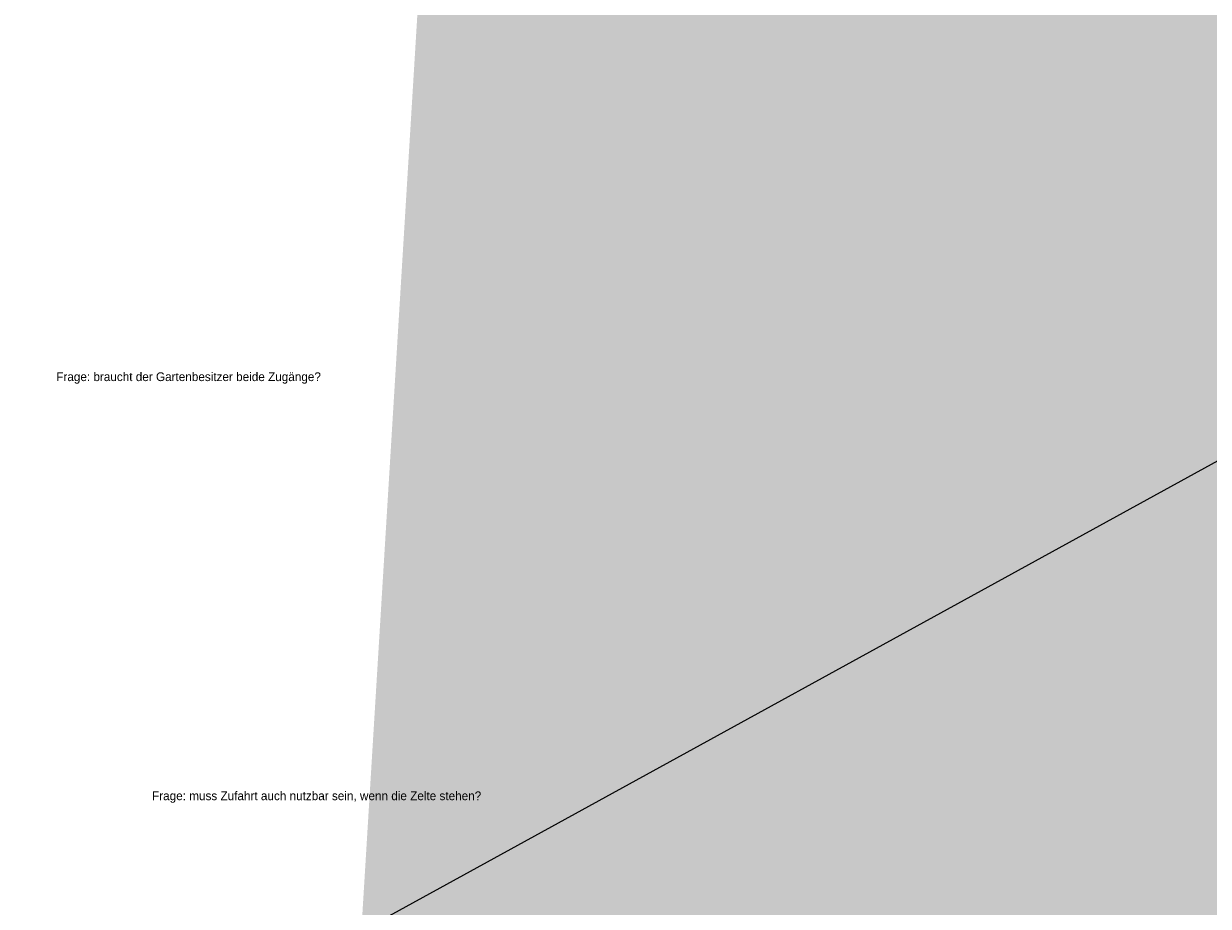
# Model space of a CAD drawing. Header units: metres. Extents: x 730549 to 731755, y 5527678 to 5528494.
# Tile 4 of 207: x 731490 to 731544, y 5527779 to 5527820. Entities that reach past the tile are written whole.
import ezdxf

# ---------------------------------------------------------------- set-up
doc = ezdxf.new("R2010")
doc.units = ezdxf.units.M
doc.header["$LTSCALE"] = 0.1
doc.layers.add('3d Modell', color=7, linetype='Continuous', transparency=0.4)
for name, color, linetype in [('B_Festzelt', 7, 'Continuous'), ('Sparten Strom GEPLANT pdf', 7, 'Continuous'), ('Sparten_Kanal-aus dwg GRUPPE', 7, 'Continuous'), ('Wiese und Waldnaab als Hintergrund', 7, 'Continuous')]:
    doc.layers.add(name, color=color, linetype=linetype)
doc.styles.add('Futura Windows', font='txt')
picture_1 = doc.add_image_def('image1.png', size_in_pixel=(2382, 1684))

# ---------------------------------------------------------------- blocks, each defined once
blk = doc.blocks.new('PDF-Seite')
at = {"color": 255, "linetype": 'Continuous', "lineweight": 9, "transparency": 33554687}
blk.add_wipeout([(0, 103.921), (293.918, 103.921), (293.918, -103.921), (0, -103.921)], dxfattribs=at)
at = {"transparency": 33554687}
image = blk.add_image(picture_1, insert=(0, -103.921), size_in_units=(293.918, 207.843), dxfattribs=at)
image.dxf.flags = 7
blk = doc.blocks.new('Gruppe')
at = {"color": 211, "linetype": 'Continuous', "lineweight": 5, "true_color": 0xff7fff, "transparency": 33554687}
blk.add_line((-949.237, -436.944, -32.833), (-1035.16, -484.157, -32.833), dxfattribs=at)
blk = doc.blocks.new('Gruppe-1')
at = {"color": 7, "transparency": 33554687}
blk.add_blockref('Gruppe', (0, 0), dxfattribs=at)
blk = doc.blocks.new('Site Model Opacity Container')
at = {"color": 255, "linetype": 'Continuous', "lineweight": 5, "transparency": 33554585}
blk.add_wipeout([(-902.089, -384.516), (-896.561, -388.799), (-893.564, -391.703), (-885.114, -401.015), (-850.08, -459.012), (-849.968, -459.396), (-850.839, -465.338), (-853.983, -465.958), (-902.175, -472.837), (-946.175, -476.837), (-962.175, -476.837), (-998.175, -420.837), (-998.362, -413.454), (-991.275, -397.622), (-990.069, -396.546)], dxfattribs=at)
blk = doc.blocks.new('Geländemodell (2D)')
at = {"color": 31, "true_color": 0xe0cb9d, "transparency": 33554687}
blk.add_blockref('Site Model Opacity Container', (0, 0), dxfattribs=at)
at = {"color": 0, "flags": 1}
for tag in ['IFC_UUID', 'instanceID']:
    blk.add_attdef(tag, (-998.522, -476.837), '', height=0.00018, dxfattribs=at)

msp = doc.modelspace()

# ---------------------------------------------------------------- block references
at = {"layer": 'Sparten Strom GEPLANT pdf', "color": 16, "true_color": 0x800000, "transparency": 33554687}
msp.add_blockref('PDF-Seite', (731393.397, 5527843.198), dxfattribs=at)

# ---------------------------------------------------------------- next in the draw order: block references
at = {"layer": 'Sparten_Kanal-aus dwg GRUPPE', "color": 7, "transparency": 33554687}
msp.add_blockref('Gruppe-1', (732539.784, 5528261.585), dxfattribs=at)

# ---------------------------------------------------------------- next in the draw order: block references
at = {"layer": '3d Modell', "color": 31, "true_color": 0xe0cb9d, "transparency": 33554687}
msp.add_blockref('Geländemodell (2D)', (732539.784, 5528261.585), dxfattribs=at)

# ---------------------------------------------------------------- next in the draw order: wipeouts: each hides what was drawn before it
at = {"color": 255, "linetype": 'Continuous', "lineweight": 9, "transparency": 33554687}
for points in [[(731491.37, 5527803.04), (731504.12, 5527803.04), (731504.12, 5527803.69), (731491.37, 5527803.69)], [(731495.779, 5527783.744), (731511.634, 5527783.744), (731511.634, 5527784.393), (731495.779, 5527784.393)]]:
    msp.add_wipeout(points, dxfattribs=at).dxf.layer = 'B_Festzelt'

# ---------------------------------------------------------------- next in the draw order: texts
at = {"layer": 'B_Festzelt', "color": 32, "true_color": 0xe25005, "transparency": 33554687, "char_height": 0.40349, "attachment_point": 1, "line_spacing_factor": 0.969122, "style": 'Futura Windows'}
for s, insert in [('Frage: braucht der Gartenbesitzer beide Zugänge?', (731491.37, 5527803.585)), ('Frage: muss Zufahrt auch nutzbar sein, wenn die Zelte stehen?', (731495.779, 5527784.288))]:
    msp.add_mtext(s, dxfattribs=dict(at, insert=insert))

# ---------------------------------------------------------------- next in the draw order: wipeouts: each hides what was drawn before it
at = {"color": 255, "linetype": 'Continuous', "lineweight": 5, "transparency": 33554585}
msp.add_wipeout([(731638.3, 5527876.75), (731643.087, 5527863.066), (731656.242, 5527870.593), (731641.2, 5527880.8), (731625, 5527878.4), (731573.8, 5527870.6), (731547.4, 5527868.6), (731527.8, 5527840.2), (731572.45, 5527776.2), (731580.45, 5527782.55), (731574.8, 5527791.7), (731567.9, 5527803.2), (731561.05, 5527812.9), (731550.6, 5527829.3), (731544.4, 5527839.45), (731544.9, 5527845.95), (731547.9, 5527851.4), (731552.9, 5527856), (731559.1, 5527860.2), (731569.1, 5527864.9), (731572.6, 5527864.65), (731586.55, 5527866.65), (731602.35, 5527868.85), (731623.4, 5527873.5)], dxfattribs=at).dxf.layer = '3d Modell'

# ---------------------------------------------------------------- next in the draw order: hatches: boundary and pattern name
at = {"layer": 'Wiese und Waldnaab als Hintergrund', "linetype": 'Continuous', "lineweight": 0, "true_color": 0xc4d309, "transparency": 33554483}
msp.add_hatch(color=52, dxfattribs=at).paths.add_polyline_path([(731645.564, 5527857.533), (731648.867, 5527864.657), (731649.383, 5527877.95), (731647.211, 5527873.709), (731644.51, 5527868.986), (731642.564, 5527867.465), (731640.331, 5527865.812), (731639.379, 5527864.4), (731636.728, 5527863.807), (731633.047, 5527861.647), (731631.137, 5527861.584), (731630.858, 5527859.542), (731633.047, 5527858.626), (731633.047, 5527854.945), (731634.69, 5527852.115), (731634.909, 5527851.033), (731629.053, 5527848.479), (731629.179, 5527851.913), (731627.956, 5527853.892), (731627.903, 5527855.294), (731626.593, 5527858.068), (731624.42, 5527859.54), (731622.589, 5527861.552), (731621.652, 5527862.757), (731619.632, 5527862.838), (731618.716, 5527863.844), (731616.376, 5527864.09), (731612.952, 5527864.117), (731610.942, 5527864.098), (731608.787, 5527862.654), (731606.291, 5527862.481), (731603.11, 5527862.133), (731600.869, 5527862.39), (731599.896, 5527862.082), (731597.59, 5527862.936), (731596.695, 5527862.837), (731594.94, 5527863.249), (731593.609, 5527863.892), (731591.362, 5527863.762), (731589.607, 5527864.173), (731588.038, 5527863.8), (731585.807, 5527863.052), (731583.764, 5527863.331), (731580.064, 5527863.126), (731578.55, 5527862.256), (731574.465, 5527862.814), (731571.547, 5527860.985), (731568.651, 5527858.957), (731566.276, 5527858.596), (731562.786, 5527858.314), (731560.376, 5527856.44), (731556.484, 5527853.398), (731555.994, 5527850.527), (731557.845, 5527847.411), (731559.125, 5527846.746), (731558.537, 5527844.77), (731556.8, 5527842.266), (731556.004, 5527842.179), (731554.754, 5527840.734), (731550.656, 5527839.58), (731549.012, 5527840.808), (731545.888, 5527841.774), (731542.225, 5527843.988), (731540.946, 5527845.557), (731537.608, 5527842.978), (731535.133, 5527842.606), (731532.436, 5527840.6), (731531.187, 5527840.061), (731530.368, 5527838.361), (731529.408, 5527838.86), (731526.048, 5527837.385), (731522.479, 5527835.987), (731521.276, 5527835.956), (731518.457, 5527834.138), (731515.806, 5527833.545), (731514.217, 5527834.277), (731511.886, 5527833.518), (731508.735, 5527832.303), (731502.8, 5527735.172), (731587.4, 5527735), (731587, 5527743.2), (731600.4, 5527745), (731608.395, 5527752.271), (731632.944, 5527766.213), (731648.414, 5527772.839), (731668.004, 5527780.419), (731667.688, 5527783.302), (731672.77, 5527784.664), (731670.373, 5527791.846), (731680.682, 5527795.994), (731685.016, 5527799.588), (731678.469, 5527800.58), (731672.244, 5527803.218), (731664.806, 5527806.828), (731657.127, 5527811.72), (731650.928, 5527816.875), (731647.611, 5527821.441), (731645.652, 5527826.457), (731645.095, 5527830.621), (731645.855, 5527836.539), (731646.72, 5527839.652), (731643.205, 5527845.102), (731642.516, 5527849.553), (731640.4, 5527852.339)])

doc.saveas('drawing.dxf')
